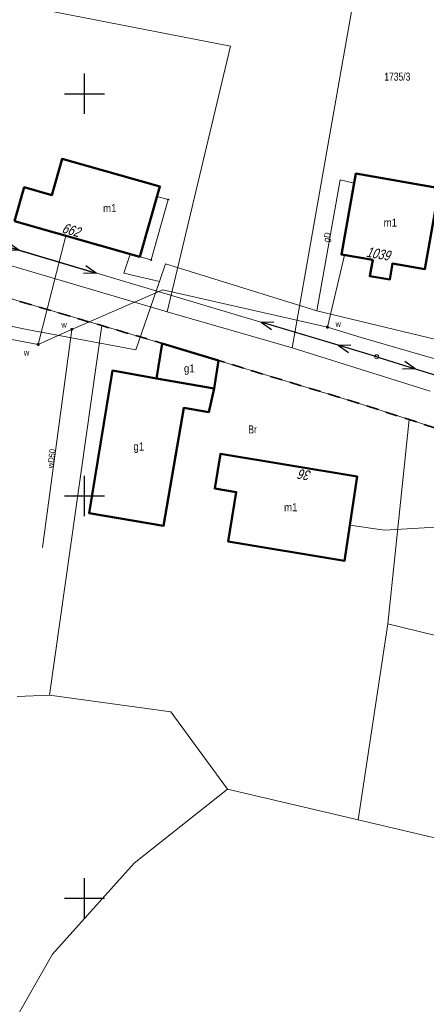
# Model space of a CAD drawing. Header units: metres. Extents: x 7423100 to 7431699, y 5527887 to 5533362.
# Tile 39 of 114: x 7427942 to 7427992, y 5529837 to 5529959. Entities that reach past the tile are written whole.
import ezdxf
from ezdxf.enums import TextEntityAlignment as Align

# ---------------------------------------------------------------- set-up
doc = ezdxf.new("R2010")
doc.units = ezdxf.units.M
doc.header["$MEASUREMENT"] = 0
for name, pattern in [('1.5_1.0', [2.5, 1.5, -1]), ('219-500', [0]), ('suep_nn_500', [0])]:
    doc.linetypes.add(name, pattern=pattern)
doc.layers.get('0').update_dxf_attribs({"color": 2, "linetype": 'CONTINUOUS', "lineweight": 5})
for name, color, linetype in [('203-punkt graniczny', 7, 'CONTINUOUS'), ('210-oznaczenie konturu użytku gruntowego', 7, 'CONTINUOUS'), ('211-numer działki ewidencyjnej', 7, 'CONTINUOUS'), ('216-obręb ewidencyjny', 7, 'CONTINUOUS'), ('217-kontur klasyfikacyjny', 7, 'CONTINUOUS'), ('218-kontur użytku gruntowego', 7, 'CONTINUOUS'), ('219-działka ewidencyjna', 7, 'CONTINUOUS'), ('238-Punkt adresowy budynku', 7, 'CONTINUOUS'), ('312-budynek ewidencyjny', 7, 'CONTINUOUS'), ('312-oznaczenie budynku ewidencyjnego-Atr117', 7, 'CONTINUOUS'), ('inny rodzaj bloku', 7, 'CONTINUOUS'), ('przewód elektroenergetyczny niskiego napięcia', 7, 'CONTINUOUS'), ('przewód gazowy', 7, 'CONTINUOUS'), ('przewód gazowy-Atr1', 7, 'CONTINUOUS'), ('przewód wodociągowy', 7, 'CONTINUOUS'), ('przewód wodociągowy-Atr1', 7, 'CONTINUOUS'), ('Punkt budynku', 7, 'CONTINUOUS'), ('słup przewodów napowietrznych', 7, 'CONTINUOUS'), ('Wstawianie ramki sekcyjnej z opisem', 7, 'CONTINUOUS'), ('zasuwa lub zawór', 7, 'CONTINUOUS'), ('zasuwa lub zawór-Atr17', 7, 'CONTINUOUS')]:
    doc.layers.add(name, color=color, linetype=linetype)
doc.styles.get("Standard").update_dxf_attribs({"font": 'Working1250.shx', "width": 0.75})

# ---------------------------------------------------------------- blocks, each defined once
blk = doc.blocks.new('PUNKTBUD')
at = {"color": 0}
blk.add_circle((0, 0), 0.045, dxfattribs=at)
blk = doc.blocks.new('203')
at = {"linetype": 'Continuous', "lineweight": 0}
h = blk.add_hatch(color=0, dxfattribs=at)
edge = h.paths.add_edge_path()
edge.add_arc((0, 0), 0.045, 0, 360)
blk = doc.blocks.new('SUEP1')
at = {"color": 0, "linetype": 'Continuous'}
for p, q in [((0, 0), (5, 0)), ((5, 0), (3.5, 0.5)), ((5, 0), (3.5, -0.5)), ((5, 0), (15, 0)), ((15, 0), (13.5, 0.5)), ((15, 0), (13.5, -0.5))]:
    blk.add_line(p, q, dxfattribs=at)
blk = doc.blocks.new('US25')
at = {"linetype": 'Continuous', "lineweight": 0}
h = blk.add_hatch(color=0, dxfattribs=at)
edge = h.paths.add_edge_path()
edge.add_arc((0, 0), 0.2, 0, 360)
blk = doc.blocks.new('US15')
at = {"color": 0, "linetype": 'Continuous', "lineweight": 13}
blk.add_circle((0, 0), 0.25, dxfattribs=at)
blk = doc.blocks.new('RAMKA500K')
at = {"color": 0}
for p, q in [((350, 197.5), (350, 202.5)), ((347.5, 200), (352.5, 200)), ((350, 147.5), (350, 152.5)), ((347.5, 150), (352.5, 150)), ((350, 97.5), (350, 102.5)), ((347.5, 100), (352.5, 100))]:
    blk.add_line(p, q, dxfattribs=at)

msp = doc.modelspace()

# ---------------------------------------------------------------- linework, layer by layer
at = {"layer": '216-obręb ewidencyjny', "color": 7, "linetype": '1.5_1.0', "lineweight": 35, "flags": 128}
msp.add_lwpolyline([(7428698.63, 5529226.02), (7428712.28, 5529227.63), (7428723.22, 5529228.92), (7428731.53, 5529229.89), (7428738.87, 5529230.77), (7428779.8, 5529236.92), (7428792.35, 5529229.96), (7428799.3, 5529237.09), (7428805.73, 5529243.68), (7428831.73, 5529252.41), (7428853.03, 5529267.75), (7428856.57, 5529266.64), (7428861.52, 5529263.67), (7428922.54, 5529297.36), (7428922.55, 5529296.86), (7428939.71, 5529300.87), (7428946.63, 5529302.49), (7428955.21, 5529305.74), (7428958.4, 5529305.27), (7428965.49, 5529304.22), (7428991.24, 5529308.29), (7429008.05, 5529312), (7429021.16, 5529315.13), (7429041.57, 5529319.99), (7429075.83, 5529325.57), (7429091.94, 5529328.21), (7429093.39, 5529328.25), (7429118.57, 5529328.08), (7429135.03, 5529327.97), (7429140.11, 5529327.99), (7429150.35, 5529336.09), (7429177.15, 5529357.27), (7429181.86, 5529359.99), (7429215.4, 5529379.31), (7429233.08, 5529389.85), (7429239.85, 5529393.89), (7429246, 5529397.5), (7429245.89, 5529393.79), (7429250.76, 5529393.92), (7429270.5, 5529394.38), (7429279.93, 5529396.94), (7429280.22, 5529401.63), (7429288.94, 5529402.29), (7429300.14, 5529403.16), (7429301.33, 5529403.26), (7429301.41, 5529407.78), (7429321.83, 5529411.11), (7429321.33, 5529409.67), (7429320.46, 5529407.19), (7429319.23, 5529403.69), (7429340.63, 5529403.2), (7429346.27, 5529410.24), (7429348.7, 5529413.29), (7429357.46, 5529424.24), (7429369.36, 5529431.54), (7429425.36, 5529427.06), (7429441.95, 5529415.43), (7429446.48, 5529412.25), (7429459.64, 5529396.06), (7429467.87, 5529385.93), (7429476.57, 5529375.23), (7429483.04, 5529376.1), (7429490.25, 5529377.07), (7429499.15, 5529378.27), (7429501.34, 5529369), (7429500.47, 5529364.46), (7429500.07, 5529359.04), (7429512.41, 5529350.96), (7429542.42, 5529342.66), (7429543.89, 5529342.24), (7429546.8, 5529341.41), (7429565.66, 5529336), (7429577.29, 5529339.73), (7429582.94, 5529341.54), (7429584.07, 5529341.9), (7429600.44, 5529344.44), (7429602.81, 5529344.81), (7429615.55, 5529346.78), (7429619.75, 5529342.76), (7429634.74, 5529343.78), (7429643.05, 5529344.35), (7429647.65, 5529332.16), (7429652.82, 5529318.49), (7429651.87, 5529316.59), (7429650.11, 5529313.06), (7429647.71, 5529308.22), (7429681.04, 5529295.6), (7429695.33, 5529298.59), (7429703.94, 5529300.4), (7429712.14, 5529302.11), (7429740.07, 5529307.97), (7429747.43, 5529308.04), (7429760.84, 5529308.17), (7429766.75, 5529306.03), (7429794.33, 5529296.97), (7429811.1, 5529291.05), (7429816.99, 5529290.04), (7429818.05, 5529289.85), (7429856.28, 5529283.28), (7429891.51, 5529291.96), (7429919.87, 5529291.89), (7429925.18, 5529291.51), (7429932.69, 5529290.97), (7429935.35, 5529286.99), (7429939.2, 5529281.25), (7429951.64, 5529261.57), (7429951.82, 5529266.44), (7429968.14, 5529266.92), (7429981.12, 5529274.24), (7429983.99, 5529282.17), (7429989.53, 5529284.93), (7430013.34, 5529297.91), (7430019.69, 5529296.67), (7430025.18, 5529295.59), (7430042.36, 5529301.29), (7430127.7, 5529279.62), (7430165.23, 5529260.07), (7430175.19, 5529251.79), (7430218.36, 5529201.02), (7430219.98, 5529172.87), (7430228.69, 5529165.24), (7430240.37, 5529162.47), (7430271.1, 5529137.71), (7430303.1, 5529069.27), (7430323.93, 5529014.79), (7430328.06, 5528983.24), (7430345.76, 5528933.73), (7430393.61, 5528889.13), (7430411.48, 5528869.05), (7430457.23, 5528845.81), (7430508.65, 5528818.85), (7430513.51, 5528828.36), (7430508.7, 5528875.96), (7430511.07, 5528884.54), (7430515.88, 5528890.41), (7430527.81, 5528913.81), (7430538.43, 5528953.97), (7430548.81, 5528974.46), (7430559.37, 5528980.68), (7430565.52, 5528981.31), (7430572.78, 5528987.18), (7430577.34, 5528988.04), (7430582.19, 5528994.37), (7430588.54, 5529000.12), (7430589.39, 5529006.85), (7430599.58, 5529008.66), (7430608.5, 5529021.57), (7430617.03, 5529024.51), (7430623.12, 5529030.52), (7430623.35, 5529033.32), (7430623.46, 5529034.41), (7430635.12, 5529030.13), (7430642.89, 5529027.03), (7430652.22, 5529030.54), (7430653.09, 5529032.84), (7430654.29, 5529035.98), (7430663.07, 5529044.08), (7430669.73, 5529039.75), (7430671.98, 5529040.07), (7430677.09, 5529042), (7430678.34, 5529041.88), (7430680.39, 5529041.51), (7430685.72, 5529041.15), (7430692.59, 5529038.17), (7430695.82, 5529048.96), (7430702.59, 5529054.84), (7430712.49, 5529068.38), (7430728.81, 5529081.02), (7430745.96, 5529086.11), (7430772.36, 5529094.83), (7430777.8, 5529096.62), (7430813.94, 5529121.56), (7430815.05, 5529122.32), (7430816.04, 5529123.28), (7430834.14, 5529140.81), (7430851.57, 5529157.69), (7430874.11, 5529178.78), (7430875.41, 5529175.93), (7430888.42, 5529181.56), (7430896.26, 5529185.67), (7430922.51, 5529198.39), (7430961.46, 5529214.8), (7430965.71, 5529217.51), (7430970.24, 5529220.39), (7430985.32, 5529230.02), (7430999.56, 5529239.1), (7431005.44, 5529242.86), (7431024.63, 5529255.1), (7431012.46, 5529273.05), (7431004.95, 5529284.16), (7431001.47, 5529289.46), (7430991.71, 5529303.5), (7430973.38, 5529330.43), (7430972.14, 5529332.51), (7430964.07, 5529345.58), (7430951.9, 5529365.04), (7430943.57, 5529377.79), (7430941.51, 5529380.94), (7430960.32, 5529385.09), (7430998.71, 5529404.18), (7430999.25, 5529404.45), (7431020.4, 5529414.96), (7431023.29, 5529416.4), (7431048.14, 5529435.97), (7431063.59, 5529444.21), (7431078.12, 5529464.3), (7431079.45, 5529466.13), (7431086.33, 5529468.43), (7431091.98, 5529475.17), (7431094.2, 5529478.43), (7431105.98, 5529478.66), (7431119.53, 5529484.82), (7431126.9, 5529491.83), (7431137.17, 5529501.61), (7431144.57, 5529500.69), (7431149.7, 5529504.45), (7431156.19, 5529509.2), (7431167.07, 5529529.35), (7431169.35, 5529533.58), (7431180.27, 5529533.96), (7431185.68, 5529530.78), (7431190.35, 5529531.91), (7431196.39, 5529533.38), (7431197.06, 5529541.35), (7431202.31, 5529542.68), (7431207.4, 5529543.97), (7431214.58, 5529537.5), (7431223.24, 5529541.97), (7431233.17, 5529545.6), (7431236.94, 5529548.69), (7431245.22, 5529555.47), (7431255.14, 5529559.62), (7431262.73, 5529561.87), (7431285.37, 5529568), (7431298.71, 5529571.62), (7431330.95, 5529576.47), (7431345.74, 5529579.29), (7431356.67, 5529579.68), (7431365.9, 5529580.01), (7431378.62, 5529589.51), (7431382.33, 5529592.28), (7431395.83, 5529589.04), (7431404.15, 5529587.76), (7431410.01, 5529594.87), (7431413.09, 5529598.59), (7431424.3, 5529602.76), (7431443.22, 5529609.8), (7431449.12, 5529614.66), (7431454.74, 5529619.29), (7431470.49, 5529624.25), (7431475.43, 5529619.79), (7431483.1, 5529621.68), (7431493.98, 5529631.56), (7431495.6, 5529632.52), (7431503.1, 5529636.96), (7431510.05, 5529645.19), (7431513.01, 5529648.68), (7431519.08, 5529659.18), (7431529.5, 5529665.34), (7431531.2, 5529666.11), (7431542.63, 5529671.24), (7431549.4, 5529664.73), (7431545.03, 5529657.23), (7431552.17, 5529655.47), (7431555.2, 5529660.07), (7431564.23, 5529673.76), (7431570.17, 5529677.39), (7431578.63, 5529678.84), (7431583.31, 5529673.75), (7431593.81, 5529676.41), (7431604.35, 5529684.72), (7431610.06, 5529686.34), (7431614.95, 5529687.73), (7431637.21, 5529676.86), (7431640.61, 5529676.86), (7431650.46, 5529679.93), (7431669.97, 5529673.75), (7431685.51, 5529681.42), (7431699.34, 5529702.09), (7431697.23, 5529702.3), (7431693.44, 5529702.68), (7431682.29, 5529696.07), (7431672.24, 5529697.65), (7431660.49, 5529710.49), (7431649.43, 5529706.73), (7431640.48, 5529716.52), (7431637.01, 5529719.31), (7431632.52, 5529714.71), (7431625.17, 5529713.95), (7431621.62, 5529707.59), (7431619.62, 5529708.29), (7431620.32, 5529712.19), (7431619.17, 5529712.89), (7431614.63, 5529713.79), (7431609.11, 5529714.88), (7431605.52, 5529712.78), (7431600.41, 5529714.67), (7431578.18, 5529711.71), (7431576.65, 5529714.72), (7431573.65, 5529715.36), (7431568.21, 5529710.24), (7431561.87, 5529711.97), (7431555.32, 5529715.82), (7431548.83, 5529726.97), (7431537.23, 5529736.26), (7431535.33, 5529736.97), (7431525.22, 5529736.77), (7431522.85, 5529735.65), (7431522.31, 5529735.4), (7431516.14, 5529732.48), (7431514.92, 5529742.37), (7431504.51, 5529745.33), (7431496.79, 5529751.03), (7431481.13, 5529743.21), (7431469.01, 5529753.83), (7431457.61, 5529752.67), (7431441.31, 5529757.82), (7431428.7, 5529775.85), (7431423.27, 5529783.58), (7431416.58, 5529802.27), (7431412.35, 5529797.61), (7431410.91, 5529798.31), (7431386.32, 5529814.55), (7431378.11, 5529819.98), (7431383.18, 5529836.47), (7431379.27, 5529840.25), (7431374.49, 5529844.88), (7431366.91, 5529849.46), (7431365.47, 5529855.15), (7431357.92, 5529859.99), (7431357.34, 5529860.36), (7431356.11, 5529861.13), (7431342.83, 5529869.7), (7431326.48, 5529880.77), (7431324.26, 5529881.74), (7431311.27, 5529887.39), (7431310.49, 5529888.72), (7431298.8, 5529908.5), (7431287.25, 5529920.82), (7431280.23, 5529931.15), (7431276.67, 5529938.38), (7431272.52, 5529943.93), (7431271.54, 5529945.26), (7431267.04, 5529949.02), (7431263.81, 5529951.73), (7431254.32, 5529968.75), (7431247.38, 5529970.17), (7431244.76, 5529975.25), (7431242.58, 5529977.64), (7431241.71, 5529978.59), (7431235.23, 5529977.9), (7431230.68, 5529975.32), (7431225.87, 5529980.53), (7431223.29, 5529988.99), (7431222.42, 5529991.88), (7431222.35, 5529992.11), (7431221.49, 5529994.89), (7431216.92, 5530001.89), (7431215.36, 5530002.5), (7431214.91, 5530002.67), (7431211.5, 5530003.99), (7431210.16, 5530014.42), (7431205.36, 5530018.12), (7431202.43, 5530026.69), (7431191.99, 5530029.86), (7431191.3, 5530030.07), (7431190.44, 5530030.74), (7431179.54, 5530039.29), (7431179.54, 5530044.32), (7431175.19, 5530048.08), (7431169.43, 5530049.97), (7431168.1, 5530055.02), (7431162.53, 5530062.6), (7431154.9, 5530065.86), (7431163.04, 5530082.95), (7431172.77, 5530091.95), (7431172.29, 5530107.05), (7431173.91, 5530115.41), (7431176.52, 5530127.25), (7431181.71, 5530135.87), (7431181.75, 5530136.44), (7431180.72, 5530150.43), (7431189.63, 5530172.27), (7431193.82, 5530180.01), (7431194.7, 5530181.6), (7431197.89, 5530186.77), (7431206.52, 5530199.03), (7431211.61, 5530231.36), (7431212.03, 5530233.95), (7431214.01, 5530259.4), (7431221.54, 5530292.19), (7431221.96, 5530293.97), (7431224.26, 5530318.51), (7431225, 5530340.82), (7431226.81, 5530355.81), (7431226.97, 5530357.13), (7431226.66, 5530375.18), (7431225.12, 5530388.91), (7431223.84, 5530393.12), (7431224.04, 5530400.57), (7431221.41, 5530455.43), (7431221.58, 5530475.68), (7431221.09, 5530504.02), (7431221.25, 5530551.25), (7431207.35, 5530549.61), (7431194.92, 5530549.19), (7431180.7, 5530545.6), (7431153.61, 5530537.74), (7431141.63, 5530534.28), (7431140.72, 5530534.02), (7431127.46, 5530531.13), (7431117.27, 5530528.9), (7431115.57, 5530528.66), (7431095.91, 5530525.9), (7431090.24, 5530525.11), (7431073.69, 5530520.11), (7431056.05, 5530514.49), (7431037.42, 5530504.35), (7431035.41, 5530503.26), (7430999.16, 5530494.58), (7430979.3, 5530487.83), (7430971.84, 5530483.9), (7430966.64, 5530481.15), (7430960.02, 5530458.83), (7430951.66, 5530447.99), (7430943.55, 5530443.27), (7430926.11, 5530440.67), (7430918.02, 5530439.46), (7430898.13, 5530436.5), (7430892.03, 5530438.61), (7430889.08, 5530439.64), (7430864.99, 5530453.09), (7430854.93, 5530457.47), (7430854.59, 5530457.62), (7430854.42, 5530457.69), (7430852.19, 5530458.68), (7430839.03, 5530454.92), (7430830.29, 5530452.01), (7430820.89, 5530448.87), (7430809.72, 5530445.11), (7430789.08, 5530438.13), (7430779.11, 5530457.79), (7430782.92, 5530477.03), (7430790.31, 5530490.71), (7430792.14, 5530499.59), (7430795.11, 5530505.16), (7430793.63, 5530525.82), (7430793.02, 5530545.02), (7430792.7, 5530555.42), (7430777.7, 5530550.82), (7430744.3, 5530543.74), (7430718.62, 5530537.74), (7430716.98, 5530537.36), (7430708.34, 5530535.34), (7430675.16, 5530527.42), (7430659.25, 5530524.97), (7430658.38, 5530531.08), (7430657.42, 5530535.96), (7430657.13, 5530537.94), (7430649.42, 5530554.75), (7430642.23, 5530565.25), (7430634.9, 5530575.16), (7430625.52, 5530589.84), (7430604.77, 5530620.38), (7430590.11, 5530637.64), (7430569.92, 5530664.77), (7430567.28, 5530668.31), (7430564.52, 5530672.02), (7430554.95, 5530684.89), (7430540.83, 5530705.69), (7430537.18, 5530713.79), (7430533.77, 5530728.33), (7430529.75, 5530758.66), (7430529.29, 5530762.23), (7430527.95, 5530771.08), (7430521.57, 5530813.5), (7430519.54, 5530830.13), (7430518.17, 5530834.83), (7430517.02, 5530838.73), (7430513.55, 5530850.58), (7430501.15, 5530862.16), (7430477.63, 5530885.81), (7430454.89, 5530904.1), (7430448.28, 5530909.04), (7430418.32, 5530928.65), (7430413.74, 5530936.45), (7430409.4, 5530943.92), (7430406.98, 5530947.82), (7430406.03, 5530949.48), (7430404.49, 5530951.51), (7430403.39, 5530953.14), (7430402.61, 5530955.27), (7430405.13, 5530988.3), (7430407.9, 5531011.33), (7430411.85, 5531046.93), (7430412.97, 5531057.57), (7430415.4, 5531080.66), (7430415.64, 5531082.68), (7430420.18, 5531118.67), (7430421.07, 5531129.09), (7430422.77, 5531148.85), (7430424.09, 5531164.26), (7430429.37, 5531225.64), (7430429.37, 5531225.94), (7430429.46, 5531226.99), (7430429.23, 5531247.54), (7430429.02, 5531252.88), (7430426.53, 5531271.25), (7430422.38, 5531290.55), (7430421.57, 5531302.57), (7430418.58, 5531328.69), (7430418.54, 5531328.99), (7430417.49, 5531338.94), (7430416.11, 5531348.57), (7430413.41, 5531368.44), (7430409.02, 5531400.78), (7430408.29, 5531406.63), (7430405.4, 5531431.79), (7430404.08, 5531441.38), (7430400.44, 5531468.15), (7430398.4, 5531483.17), (7430398.25, 5531484.42), (7430397.7, 5531488.81), (7430395.66, 5531499.28), (7430395.19, 5531508.79), (7430392.04, 5531522.47), (7430384.44, 5531555.44), (7430354.95, 5531549.86), (7430327.82, 5531544.72), (7430322.94, 5531503.71), (7430319.76, 5531477.34), (7430319.53, 5531472.14), (7430303.95, 5531444.65), (7430301.55, 5531426.75), (7430300.61, 5531419.76), (7430297.36, 5531386.13), (7430297.09, 5531383.31), (7430294.99, 5531358.94), (7430307.04, 5531342.33), (7430314.25, 5531327.51), (7430316.08, 5531324.28), (7430311.84, 5531316.97), (7430311.75, 5531314.24), (7430312.01, 5531304.12), (7430311.76, 5531278.52), (7430311.81, 5531269.23), (7430311.82, 5531265.94), (7430315.44, 5531248.71), (7430310.21, 5531227.96), (7430306.37, 5531212.75), (7430290.33, 5531189.37), (7430287.8, 5531185.58), (7430278.77, 5531172.07), (7430264.03, 5531158.66), (7430246.69, 5531143.87), (7430237.41, 5531137.21), (7430220.18, 5531119.99), (7430209.87, 5531111.86), (7430205.9, 5531108.72), (7430188, 5531096.21), (7430182.83, 5531092.59), (7430176.93, 5531083.6), (7430158.12, 5531077.63), (7430154.98, 5531076.66), (7430149.41, 5531074.94), (7430115.51, 5531069.58), (7430110.78, 5531069.35), (7430108.74, 5531069.24), (7430098.36, 5531065.73), (7430092.35, 5531067.02), (7430078.77, 5531062.38), (7430072.63, 5531050.97), (7430063.72, 5531048.21), (7430060.08, 5531049.72), (7430053.09, 5531052.64), (7430040.76, 5531047.32), (7430036.85, 5531040.96), (7430010.05, 5531033.63), (7430008.73, 5531032.5), (7429993.68, 5531019.39), (7429978.98, 5531014.14), (7429971.24, 5531014.27), (7429962.79, 5531014.41), (7429961.25, 5531015.04), (7429941.58, 5531023), (7429941.42, 5531028.29), (7429937.05, 5531031.8), (7429915.56, 5531034.47), (7429911.57, 5531034.96), (7429905.65, 5531040.11), (7429899.67, 5531041.09), (7429894.77, 5531038.02), (7429892.1, 5531036.34), (7429860.94, 5531026.93), (7429854.84, 5531020.75), (7429852.38, 5531018.26), (7429839.23, 5531004.91), (7429837.48, 5531004.06), (7429830.71, 5531000.85), (7429819.84, 5530995.63), (7429824.72, 5530988.49), (7429823.12, 5530983.64), (7429815.67, 5530981.05), (7429815.06, 5530972.18), (7429808.39, 5530969.41), (7429806.89, 5530967.68), (7429802.63, 5530967.9), (7429801.87, 5530951.96), (7429796.69, 5530951.68), (7429796.51, 5530948.86), (7429796.39, 5530946.9), (7429793.77, 5530945.12), (7429789.84, 5530945.82), (7429786.42, 5530947.85), (7429783.01, 5530945.1), (7429778.02, 5530946.11), (7429772.02, 5530945.92), (7429766.58, 5530941.89), (7429764.99, 5530936.12), (7429765.51, 5530933.09), (7429759.69, 5530929.88), (7429759.31, 5530925.43), (7429754.4, 5530926.37), (7429751.55, 5530926.49), (7429745.23, 5530926.75), (7429743.79, 5530929.52), (7429738.42, 5530927.94), (7429736.4, 5530923.51), (7429732.16, 5530923.65), (7429728.69, 5530922.65), (7429725.1, 5530924.71), (7429722.7, 5530923.81), (7429720.54, 5530919.72), (7429716.51, 5530916.98), (7429711.17, 5530913.26), (7429707.88, 5530911.85), (7429704.22, 5530911.22), (7429702.7, 5530906.93), (7429696.39, 5530906.34), (7429694.77, 5530905.36), (7429692.65, 5530904.06), (7429690.97, 5530898.25), (7429687.97, 5530890.3), (7429682.61, 5530891.19), (7429680.77, 5530886.35), (7429675.77, 5530880.54), (7429672.21, 5530874.38), (7429667.44, 5530875.87), (7429663.67, 5530871.27), (7429659.44, 5530865.96), (7429653.63, 5530865.16), (7429651.12, 5530868.62), (7429648.07, 5530865.73), (7429632.36, 5530861.61), (7429627.86, 5530861.62), (7429620.49, 5530861.62), (7429604.16, 5530858.74), (7429600.48, 5530852.15), (7429595.29, 5530842.91), (7429591.14, 5530834.49), (7429585.03, 5530831.81), (7429585.04, 5530829.19), (7429585.65, 5530827.59), (7429587.64, 5530822.39), (7429588.26, 5530816), (7429588.49, 5530813.75), (7429592.21, 5530813.79), (7429593.57, 5530812.39), (7429598.98, 5530805.2), (7429599, 5530801.36), (7429600.43, 5530794.73), (7429595.41, 5530794.59), (7429594.59, 5530792.14), (7429591.05, 5530790.03), (7429592.15, 5530785.8), (7429590.87, 5530783.75), (7429584.31, 5530773.12), (7429585.41, 5530769.72), (7429582.49, 5530769), (7429583.86, 5530763.48), (7429588.29, 5530757.16), (7429586.18, 5530752.8), (7429586.9, 5530751.73), (7429585.61, 5530750.34), (7429580.76, 5530751.44), (7429568.84, 5530739.08), (7429566.6, 5530735.58), (7429570.3, 5530731.54), (7429574.9, 5530731.3), (7429578.7, 5530735.35), (7429586.19, 5530731.29), (7429589.85, 5530729.68), (7429592.94, 5530726.52), (7429592.75, 5530722.91), (7429571.31, 5530718.06), (7429572.31, 5530711.78), (7429573.29, 5530705.51), (7429576.09, 5530702.9), (7429574.07, 5530700.7), (7429558.21, 5530697.9), (7429559.51, 5530697.57), (7429564.8, 5530695.63), (7429566.56, 5530690.2), (7429564.29, 5530685.17), (7429566.49, 5530683.12), (7429571.85, 5530676.76), (7429568.95, 5530671.06), (7429564.57, 5530666.38), (7429569.47, 5530664.64), (7429571.78, 5530660.33), (7429566.02, 5530654.63), (7429564.04, 5530648.51), (7429562.1, 5530638.57), (7429559.8, 5530638.02), (7429562.74, 5530632.07), (7429559.74, 5530628.62), (7429556.75, 5530628.62), (7429552.72, 5530628.15), (7429548.99, 5530627.92), (7429553.05, 5530622.5), (7429542.59, 5530616.98), (7429546.45, 5530611.97), (7429551.88, 5530607.8), (7429544.66, 5530601.61), (7429539.46, 5530602.29), (7429535.9, 5530598.81), (7429530.64, 5530597.98), (7429525.66, 5530605.1), (7429516.36, 5530604.51), (7429506.21, 5530589.1), (7429509.04, 5530585.53), (7429517.36, 5530576.56), (7429512.12, 5530560.13), (7429507.89, 5530558.98), (7429503.75, 5530554.25), (7429502.57, 5530552.92), (7429499.65, 5530551.82), (7429500.53, 5530545.63), (7429495.15, 5530536.19), (7429496.56, 5530531.51), (7429494.44, 5530530.21), (7429485.17, 5530524.69), (7429472.57, 5530527.09), (7429464.42, 5530528.64), (7429459.38, 5530516.86), (7429466.39, 5530498.11), (7429454.36, 5530491.27), (7429432.56, 5530478.82), (7429430.07, 5530477.2), (7429428.34, 5530476.08), (7429422.7, 5530472.41), (7429392.98, 5530453.04), (7429390.66, 5530451.54), (7429374.81, 5530441.2), (7429361.34, 5530435.04), (7429341.84, 5530426.11), (7429337.46, 5530432.09), (7429334.89, 5530435.23), (7429332.29, 5530437.4), (7429324.21, 5530445.48), (7429311.59, 5530454.74), (7429300.15, 5530441.03), (7429287.99, 5530426.61), (7429277.51, 5530414.52), (7429256.73, 5530394.58), (7429227.06, 5530366.1), (7429225.55, 5530364.66), (7429224.92, 5530364), (7429198.45, 5530336.67), (7429194.96, 5530333.06), (7429169.94, 5530307.23), (7429121.39, 5530253.08), (7429119.91, 5530251.69), (7429094.9, 5530228.25), (7429089.65, 5530223.33), (7429088.7, 5530222.74), (7429076.65, 5530215.39), (7429039.8, 5530192.95), (7429028.9, 5530186.31), (7429006, 5530172.48), (7428997.06, 5530167.08), (7428978.19, 5530156.38), (7428952.45, 5530141.81), (7428942.33, 5530136.09), (7428926, 5530127.45), (7428899.4, 5530113.37), (7428894.92, 5530111), (7428855.57, 5530092.59), (7428848, 5530089.1), (7428817.55, 5530080.14), (7428805.67, 5530076.71), (7428804.02, 5530076.45), (7428793.34, 5530074.1), (7428778.68, 5530071.29), (7428771.2, 5530069.73), (7428764.43, 5530068.31), (7428754.71, 5530066.47), (7428748.5, 5530065.39), (7428742.41, 5530064.34), (7428723.25, 5530060.39), (7428711.82, 5530055.86), (7428692.91, 5530047.68), (7428689.42, 5530046.17), (7428656.48, 5530032.64), (7428625.9, 5530015.81), (7428622.79, 5530014.1), (7428617.09, 5530008.67), (7428613.06, 5530004.43), (7428603.39, 5530001.83), (7428592.76, 5529999.32), (7428573.62, 5529991.71), (7428571.75, 5529990.89), (7428554.19, 5529983.33), (7428538.96, 5529976.84), (7428530.92, 5529973.27), (7428529.6, 5529973.27), (7428511.03, 5529964.41), (7428489.28, 5529955.13), (7428488.16, 5529954.66), (7428463.53, 5529944.57), (7428460.04, 5529943.23), (7428448.5, 5529938.76), (7428431.13, 5529930.59), (7428427.46, 5529928.86), (7428411.61, 5529922.42), (7428395.25, 5529912.96), (7428381.19, 5529904.71), (7428370.49, 5529898.26), (7428354.34, 5529890.79), (7428348.41, 5529888.06), (7428345.63, 5529886.77), (7428342.48, 5529885.31), (7428338.88, 5529883.63), (7428334.9, 5529882.26), (7428326.58, 5529879.36), (7428308.44, 5529873.05), (7428304.42, 5529871.92), (7428282.76, 5529865.86), (7428264.69, 5529860.79), (7428255.21, 5529859.3), (7428218.35, 5529857.22), (7428195.55, 5529860.05), (7428185.65, 5529861.28), (7428167.94, 5529863.52), (7428167.04, 5529863.63), (7428166.71, 5529863.69), (7428144.71, 5529867.9), (7428144.36, 5529867.97), (7428110.4, 5529874.14), (7428094.54, 5529877.02), (7428080.34, 5529881.29), (7428039.7, 5529893.41), (7428027.59, 5529897.35), (7427990.35, 5529909.49), (7427983.75, 5529911.62), (7427966.65, 5529916.84), (7427959.66, 5529918.97), (7427952.14, 5529921.17), (7427918.95, 5529930.95), (7427915.42, 5529931.98), (7427885.43, 5529939.11), (7427871.37, 5529942.88), (7427847.78, 5529948.1), (7427842.43, 5529949.56), (7427814.77, 5529957.12), (7427795.47, 5529962.78), (7427772.73, 5529969.44), (7427746.31, 5529974.07), (7427718.67, 5529978.75), (7427712.3, 5529979.85), (7427700.15, 5529981.84), (7427663.75, 5529987.55), (7427646.69, 5529990.02), (7427621.99, 5529993.2), (7427615.43, 5529990.46), (7427614.48, 5529989.55), (7427610.84, 5529986.05), (7427608.93, 5529983.88), (7427600.85, 5529971.79), (7427598.13, 5529967.73), (7427594.22, 5529962.01), (7427587.92, 5529952.71), (7427578.99, 5529942.78), (7427560.42, 5529927.99), (7427547.03, 5529916.47), (7427540.5, 5529909.65), (7427535.11, 5529902.79), (7427530.78, 5529897.31), (7427522.68, 5529886.79), (7427517.46, 5529880.05), (7427506.64, 5529867.01), (7427497.57, 5529853.79), (7427493.18, 5529848.85), (7427466.7, 5529831.09), (7427432.51, 5529809.7), (7427421.36, 5529802.73), (7427407.84, 5529794.27), (7427404.8, 5529792.85), (7427375.05, 5529777.45), (7427344.35, 5529761.6), (7427342.84, 5529760.82), (7427339.94, 5529759.48), (7427325.49, 5529752.77), (7427304.62, 5529743.22), (7427289.14, 5529735.07), (7427273.67, 5529727.31), (7427272.32, 5529726.64), (7427269.55, 5529725.25), (7427255.86, 5529720.48), (7427223.23, 5529709.84), (7427221.11, 5529708.36), (7427206.87, 5529702.83), (7427207.09, 5529698.28), (7427192.9, 5529685.7), (7427191.82, 5529683.29), (7427193.23, 5529680.92), (7427203.7, 5529674.1), (7427205.15, 5529670.18), (7427216.16, 5529658.03), (7427234.85, 5529639.43), (7427239.14, 5529635.73), (7427255.99, 5529621.23), (7427265.15, 5529613.03), (7427267.09, 5529606.86), (7427267.21, 5529606.49), (7427281.51, 5529594.5), (7427287.9, 5529589.13), (7427295.1, 5529582.16), (7427300.76, 5529579.77), (7427308.01, 5529576.71), (7427307.12, 5529575.21), (7427307.65, 5529564.53), (7427311.25, 5529559.77), (7427317.45, 5529559.07), (7427322.81, 5529557.08), (7427332.26, 5529550.07), (7427336.52, 5529546.91), (7427339.14, 5529543.92), (7427347.42, 5529545.23), (7427353.18, 5529548.98), (7427370.45, 5529546.35), (7427373.13, 5529544.48), (7427382.66, 5529537.84), (7427387.79, 5529540.64), (7427393.61, 5529545.82), (7427399.08, 5529548.35), (7427402.29, 5529547.23), (7427405.44, 5529538.83), (7427409.74, 5529536.75), (7427416.38, 5529539.32), (7427421.64, 5529536.91), (7427422.34, 5529536.59), (7427422, 5529527.22), (7427424.13, 5529523.03), (7427431.65, 5529523.01), (7427433.88, 5529525.03), (7427439.21, 5529520.91), (7427449.74, 5529525.5), (7427457.76, 5529529.33), (7427460.46, 5529526.76), (7427464.26, 5529523.12), (7427465.63, 5529518.55), (7427469.83, 5529514.76), (7427471.91, 5529512.86), (7427475.34, 5529509.74), (7427479.52, 5529502.33), (7427480.47, 5529500.63), (7427489.55, 5529495.63), (7427492.96, 5529495.34), (7427496.72, 5529495.04), (7427503.76, 5529481), (7427512.19, 5529477.41), (7427517.42, 5529475.18), (7427525.41, 5529467.72), (7427536.05, 5529462.78), (7427544.8, 5529458.72), (7427554.78, 5529450.52), (7427554.14, 5529444.53), (7427561.24, 5529441.79), (7427562.15, 5529440.35), (7427566.58, 5529433.32), (7427573.68, 5529429.71), (7427577.22, 5529426.85), (7427580.52, 5529427.35), (7427584.76, 5529427.82), (7427600.7, 5529427.39), (7427608.68, 5529421.55), (7427621.23, 5529402.28), (7427625.64, 5529391.4), (7427627.08, 5529387.77), (7427632.94, 5529380.19), (7427637.65, 5529374.01), (7427647.3, 5529370.18), (7427652.9, 5529363.46), (7427670.82, 5529354.77), (7427673.59, 5529355.04), (7427688.05, 5529356.45), (7427735.47, 5529343), (7427765.16, 5529335.38), (7427790.91, 5529328.49), (7427807.55, 5529324.04), (7427811.73, 5529323.01), (7427813.33, 5529322.62), (7427867.87, 5529309.2), (7427886.09, 5529303.44), (7427892.63, 5529301.47), (7427897.86, 5529299.89), (7427914.31, 5529297.72), (7427917.55, 5529297.3), (7427924.35, 5529296.4), (7427941.96, 5529291.7), (7427947.95, 5529290.1), (7427964.07, 5529285.72), (7427969.63, 5529284.34), (7427982.42, 5529281.08), (7427993.8, 5529277.1), (7428027.15, 5529269.72), (7428029.21, 5529269.27), (7428036.43, 5529267.66), (7428061.23, 5529262.14), (7428068.28, 5529260.56), (7428088.7, 5529255.69), (7428089.54, 5529255.49), (7428110.95, 5529248.11), (7428141.55, 5529233.29), (7428143.35, 5529232.42), (7428161.04, 5529226), (7428179.65, 5529219.24), (7428185.87, 5529218.22), (7428197.87, 5529216.24), (7428226.61, 5529215.24), (7428237.94, 5529214.84), (7428264.28, 5529214.14), (7428282.6, 5529211.54), (7428299.64, 5529209.36), (7428316.57, 5529207.98), (7428335.51, 5529206.44), (7428340, 5529205.8), (7428356.82, 5529203.52), (7428360.32, 5529203), (7428377.26, 5529200.45), (7428407.8, 5529197.92), (7428408.22, 5529197.88), (7428426.76, 5529196.8), (7428451.78, 5529196.8), (7428453.81, 5529196.8), (7428455.87, 5529196.8), (7428459.74, 5529196.76), (7428478.39, 5529197.72), (7428510.45, 5529199.37), (7428521.47, 5529197.88), (7428529.38, 5529195.8), (7428546.79, 5529202.52), (7428567.7, 5529207.31), (7428581.9, 5529208.5), (7428584.01, 5529208.75), (7428587.44, 5529209.14), (7428602.33, 5529210.84), (7428611.81, 5529211.93), (7428614.67, 5529214.69), (7428617.16, 5529213.72), (7428640.9, 5529204.19), (7428651.22, 5529200.44), (7428654.5, 5529204.09), (7428665.85, 5529204.74), (7428678.15, 5529213.86), (7428694.63, 5529224.31), (7428694.55, 5529225.54)], close=True, dxfattribs=at)
at = {"layer": '217-kontur klasyfikacyjny', "color": 92, "linetype": 'Continuous', "lineweight": 18, "flags": 128}
for points in [[(7427952.14, 5529921.17), (7427918.95, 5529930.95)], [(7427930.67, 5529931.64), (7427960.29, 5529922.88)], [(7427960.29, 5529922.88), (7427975.82, 5529918.4)], [(7427959.66, 5529918.97), (7427952.14, 5529921.17)], [(7427966.65, 5529916.84), (7427959.66, 5529918.97)], [(7427975.82, 5529918.4), (7427992.94, 5529913.03)], [(7427983.75, 5529911.62), (7427966.65, 5529916.84)], [(7427990.35, 5529909.49), (7427983.75, 5529911.62)], [(7427987.71, 5529884.12), (7427990.35, 5529909.49)], [(7427990.35, 5529909.49), (7427987.71, 5529884.12)], [(7428027.59, 5529897.35), (7427990.35, 5529909.49)], [(7427984.01, 5529859.76), (7427987.71, 5529884.12)], [(7427987.71, 5529884.12), (7427984.01, 5529859.76)], [(7427956.18, 5529854.38), (7427967.76, 5529863.57)], [(7427967.76, 5529863.57), (7427956.18, 5529854.38)], [(7427967.76, 5529863.57), (7427984.01, 5529859.76)], [(7427984.01, 5529859.76), (7427967.76, 5529863.57)], [(7427946.01, 5529843.07), (7427956.18, 5529854.38)], [(7427956.18, 5529854.38), (7427946.01, 5529843.07)], [(7427933.64, 5529821.39), (7427946.01, 5529843.07)], [(7427946.01, 5529843.07), (7427933.64, 5529821.39)]]:
    msp.add_lwpolyline(points, dxfattribs=at)
at = {"layer": '218-kontur użytku gruntowego', "color": 3, "linetype": 'Continuous', "lineweight": 18, "flags": 128}
for points in [[(7427968.13, 5529955.89), (7427936.17, 5529962.16)], [(7427936.17, 5529962.16), (7427968.13, 5529955.89)], [(7427960.29, 5529922.88), (7427968.13, 5529955.89)], [(7427968.13, 5529955.89), (7427960.29, 5529922.88)], [(7427918.95, 5529930.95), (7427952.14, 5529921.17)], [(7427952.14, 5529921.17), (7427918.95, 5529930.95)], [(7427930.67, 5529931.64), (7427960.29, 5529922.88)], [(7427960.29, 5529922.88), (7427930.67, 5529931.64)], [(7427975.82, 5529918.4), (7427960.29, 5529922.88)], [(7427960.29, 5529922.88), (7427975.82, 5529918.4)], [(7427952.14, 5529921.17), (7427945.67, 5529875.26)], [(7427945.67, 5529875.26), (7427952.14, 5529921.17)], [(7427959.66, 5529918.97), (7427952.14, 5529921.17)], [(7427952.14, 5529921.17), (7427959.66, 5529918.97)], [(7427966.65, 5529916.84), (7427959.66, 5529918.97)], [(7427959.66, 5529918.97), (7427966.65, 5529916.84)], [(7427992.94, 5529913.03), (7427975.82, 5529918.4)], [(7427975.82, 5529918.4), (7427992.94, 5529913.03)], [(7427983.75, 5529911.62), (7427966.65, 5529916.84)], [(7427966.65, 5529916.84), (7427983.75, 5529911.62)], [(7427990.35, 5529909.49), (7427983.75, 5529911.62)], [(7427983.75, 5529911.62), (7427990.35, 5529909.49)], [(7428027.59, 5529897.35), (7427990.35, 5529909.49)], [(7427990.35, 5529909.49), (7428027.59, 5529897.35)], [(7427984.01, 5529859.76), (7427987.71, 5529884.12)], [(7427987.71, 5529884.12), (7427984.01, 5529859.76)], [(7427987.71, 5529884.12), (7428023.89, 5529875.26)], [(7428023.89, 5529875.26), (7427987.71, 5529884.12)], [(7427945.67, 5529875.26), (7427960.72, 5529873.17)], [(7427960.72, 5529873.17), (7427945.67, 5529875.26)], [(7427960.72, 5529873.17), (7427967.76, 5529863.57)], [(7427967.76, 5529863.57), (7427960.72, 5529873.17)], [(7427967.76, 5529863.57), (7427984.01, 5529859.76)], [(7427984.01, 5529859.76), (7427967.76, 5529863.57)]]:
    msp.add_lwpolyline(points, dxfattribs=at)
at = {"layer": '219-działka ewidencyjna', "color": 7, "linetype": '219-500', "lineweight": 18, "flags": 128}
for points in [[(7427987.39, 5529984.17), (7427981.36, 5529949.88)], [(7427975.82, 5529918.4), (7427981.36, 5529949.88)], [(7427918.95, 5529930.95), (7427952.14, 5529921.17)], [(7427960.29, 5529922.88), (7427930.67, 5529931.64)], [(7427960.29, 5529922.88), (7427975.82, 5529918.4)], [(7427952.14, 5529921.17), (7427945.67, 5529875.26)], [(7427952.14, 5529921.17), (7427959.66, 5529918.97)], [(7427966.65, 5529916.84), (7427959.66, 5529918.97)], [(7427975.82, 5529918.4), (7427992.94, 5529913.03)], [(7427966.65, 5529916.84), (7427983.75, 5529911.62)], [(7427983.75, 5529911.62), (7427990.35, 5529909.49)], [(7427990.35, 5529909.49), (7428027.59, 5529897.35)], [(7427941.64, 5529875.08), (7427945.67, 5529875.26)], [(7427945.67, 5529875.26), (7427960.72, 5529873.17)], [(7427960.72, 5529873.17), (7427967.76, 5529863.57)], [(7427967.76, 5529863.57), (7427956.18, 5529854.38)], [(7427967.76, 5529863.57), (7427984.01, 5529859.76)], [(7427984.01, 5529859.76), (7428019.87, 5529851.28)], [(7427956.18, 5529854.38), (7427946.01, 5529843.07)], [(7427946.01, 5529843.07), (7427933.64, 5529821.39)]]:
    msp.add_lwpolyline(points, dxfattribs=at)
at = {"layer": '312-budynek ewidencyjny', "color": 7, "linetype": 'Continuous', "lineweight": 50, "flags": 128}
for points in [[(7427945.93, 5529937.39), (7427947.21, 5529941.91)], [(7427947.21, 5529941.91), (7427959.36, 5529938.47)], [(7427981.95, 5529930.01), (7427983.71, 5529940.06)], [(7427983.71, 5529940.06), (7427994.06, 5529938.24)], [(7427941.32, 5529934.14), (7427942.52, 5529938.36)], [(7427942.52, 5529938.36), (7427945.93, 5529937.39)], [(7427959.36, 5529938.47), (7427956.88, 5529929.73)], [(7427994.06, 5529938.24), (7427992.3, 5529928.2)], [(7427956.88, 5529929.73), (7427941.32, 5529934.14)], [(7427985.82, 5529929.34), (7427981.95, 5529930.01)], [(7427985.47, 5529927.33), (7427985.82, 5529929.34)], [(7427988.28, 5529928.9), (7427987.93, 5529926.89)], [(7427992.3, 5529928.2), (7427988.28, 5529928.9)], [(7427987.93, 5529926.89), (7427985.47, 5529927.33)], [(7427958.95, 5529914.61), (7427959.66, 5529918.97)], [(7427959.66, 5529918.97), (7427966.65, 5529916.84)], [(7427966.65, 5529916.84), (7427966.1, 5529913.36)], [(7427950.57, 5529897.88), (7427953.47, 5529915.58)], [(7427953.47, 5529915.58), (7427958.95, 5529914.61)], [(7427958.95, 5529914.61), (7427966.1, 5529913.36)], [(7427966.1, 5529913.36), (7427958.95, 5529914.61)], [(7427966.1, 5529913.36), (7427965.47, 5529910.43)], [(7427962.34, 5529910.96), (7427959.84, 5529896.3)], [(7427965.47, 5529910.43), (7427962.34, 5529910.96)], [(7427966.19, 5529900.94), (7427966.9, 5529905.25)], [(7427966.9, 5529905.25), (7427983.88, 5529902.43)], [(7427983.88, 5529902.43), (7427982.31, 5529891.94)], [(7427968.87, 5529900.49), (7427966.19, 5529900.94)], [(7427967.84, 5529894.36), (7427968.87, 5529900.49)], [(7427959.84, 5529896.3), (7427950.57, 5529897.88)], [(7427982.31, 5529891.94), (7427967.84, 5529894.36)]]:
    msp.add_lwpolyline(points, dxfattribs=at)
at = {"layer": 'inny rodzaj bloku', "color": 7, "linetype": 'Continuous', "lineweight": 18, "flags": 128}
msp.add_lwpolyline([(7427959.01, 5529937.24), (7427960.41, 5529936.84), (7427958.28, 5529929.33), (7427956.88, 5529929.73)], close=True, dxfattribs=at)
at = {"layer": 'przewód elektroenergetyczny niskiego napięcia', "color": 1, "linetype": 'suep_nn_500', "lineweight": 18, "flags": 128}
for points in [[(7427937.07, 5529931.99), (7427986.32, 5529917.3)], [(7427986.32, 5529917.3), (7428032.41, 5529902.85)]]:
    msp.add_lwpolyline(points, dxfattribs=at)
at = {"layer": 'przewód gazowy', "color": 52, "linetype": 'Continuous', "lineweight": 18, "flags": 128}
for points in [[(7427862.53, 5529942.32), (7427875.27, 5529934.22), (7427882.24, 5529933.18), (7427903.37, 5529928.77), (7427913.92, 5529926.78), (7427928.53, 5529923.67), (7427942.82, 5529920.71), (7427956.38, 5529918.16), (7427959.34, 5529926.66), (7427960.06, 5529928.84), (7427978.88, 5529922.99), (7427994.9, 5529919.17), (7428004.69, 5529915.57), (7428030.78, 5529905.81), (7428028.78, 5529898.98), (7428027.99, 5529891.36)], [(7427983.5, 5529938.87), (7427981.78, 5529939.31), (7427978.88, 5529922.99)], [(7427959.34, 5529926.66), (7427954.87, 5529927.7), (7427955.67, 5529930.07)], [(7428019.4, 5529893.36), (7428004.22, 5529896.76), (7427987.28, 5529895.75), (7427982.97, 5529896.37)]]:
    msp.add_lwpolyline(points, dxfattribs=at)
at = {"layer": 'przewód wodociągowy', "color": 5, "linetype": 'Continuous', "lineweight": 18, "flags": 128}
for points in [[(7427944.26, 5529918.84), (7427947.69, 5529932.34)], [(7427980.19, 5529920.97), (7427982.32, 5529929.94)], [(7427933.32, 5529920.91), (7427944.26, 5529918.84), (7427947.94, 5529920.5), (7427959.73, 5529925.61), (7427980.19, 5529920.97), (7427984.37, 5529919.68), (7427996.41, 5529916.2), (7428011.59, 5529911.31), (7428023.14, 5529907.63), (7428033.12, 5529904.66), (7428032.12, 5529901.64), (7428030.24, 5529896.02), (7428030.53, 5529893.14), (7428032.15, 5529892.67)], [(7427948.43, 5529920.71), (7427944.77, 5529893.6)]]:
    msp.add_lwpolyline(points, dxfattribs=at)

# ---------------------------------------------------------------- block references
at = {"layer": '203-punkt graniczny', "color": 7, "linetype": 'Continuous', "lineweight": 18}
for p in [(7427981.36, 5529949.88), (7427960.29, 5529922.88), (7427952.14, 5529921.17), (7427959.66, 5529918.97), (7427975.82, 5529918.4), (7427966.65, 5529916.84), (7427983.75, 5529911.62), (7427990.35, 5529909.49), (7427945.67, 5529875.26), (7427960.72, 5529873.17), (7427967.76, 5529863.57), (7427984.01, 5529859.76), (7427956.18, 5529854.38), (7427946.01, 5529843.07)]:
    msp.add_blockref('203', p, dxfattribs=at)
at = {"layer": 'przewód elektroenergetyczny niskiego napięcia', "color": 1, "linetype": 'Continuous', "lineweight": 18}
for p, rotation in [((7427937.07, 5529931.99), 343.392), ((7427986.32, 5529917.3), 163.392), ((7427986.32, 5529917.3), 342.5930000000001)]:
    msp.add_blockref('SUEP1', p, dxfattribs=dict(at, rotation=rotation))
at = {"layer": 'Punkt budynku', "color": 5, "linetype": 'Continuous', "lineweight": 18}
for p in [(7427947.21, 5529941.91), (7427983.71, 5529940.06), (7427942.52, 5529938.36), (7427959.36, 5529938.47), (7427945.93, 5529937.39), (7427959.01, 5529937.24), (7427960.41, 5529936.84), (7427956.88, 5529929.73), (7427981.95, 5529930.01), (7427958.28, 5529929.33), (7427985.82, 5529929.34), (7427988.28, 5529928.9), (7427985.47, 5529927.33), (7427992.3, 5529928.2), (7427987.93, 5529926.89), (7427959.66, 5529918.97), (7427966.65, 5529916.84), (7427953.47, 5529915.58), (7427958.95, 5529914.61), (7427966.1, 5529913.36), (7427962.34, 5529910.96), (7427965.47, 5529910.43), (7427966.9, 5529905.25), (7427983.88, 5529902.43), (7427966.19, 5529900.94), (7427968.87, 5529900.49), (7427950.57, 5529897.88), (7427959.84, 5529896.3), (7427967.84, 5529894.36), (7427982.31, 5529891.94)]:
    msp.add_blockref('PUNKTBUD', p, dxfattribs=at)
at = {"layer": 'słup przewodów napowietrznych', "color": 7, "linetype": 'Continuous', "lineweight": 18}
msp.add_blockref('US15', (7427986.32, 5529917.3), dxfattribs=at)
at = {"layer": 'Wstawianie ramki sekcyjnej z opisem', "color": 7, "linetype": 'Continuous', "lineweight": 13}
msp.add_blockref('RAMKA500K', (7427600, 5529750), dxfattribs=at)
at = {"layer": 'zasuwa lub zawór', "color": 5, "linetype": 'Continuous', "lineweight": 18}
for p, rotation in [((7427948.43, 5529920.71), 23.392), ((7427980.19, 5529920.97), 342.81), ((7427944.26, 5529918.84), 24.28)]:
    msp.add_blockref('US25', p, dxfattribs=dict(at, rotation=rotation))

# ---------------------------------------------------------------- texts
at = {"layer": '210-oznaczenie konturu użytku gruntowego', "color": 3, "linetype": 'Continuous', "lineweight": 18, "width": 0.79}
msp.add_text('Br', height=1, dxfattribs=at).set_placement((7427970.36, 5529907.77))
at = {"layer": '211-numer działki ewidencyjnej', "color": 7, "linetype": 'Continuous', "lineweight": 18, "width": 0.79}
msp.add_text('1735/3', height=1, dxfattribs=at).set_placement((7427987.26, 5529951.62))
at = {"layer": '238-Punkt adresowy budynku', "color": 7, "linetype": 'Continuous', "lineweight": 25, "oblique": 15, "width": 0.79}
for s, rotation, p in [('662', 344.073, (7427947.11, 5529932.76)), ('1039', 350.014, (7427984.94, 5529929.75)), ('36', 170.484, (7427978.26, 5529903.1))]:
    msp.add_text(s, height=1.25, rotation=rotation, dxfattribs=at).set_placement(p)
at = {"layer": '312-oznaczenie budynku ewidencyjnego-Atr117', "color": 7, "width": 0.9}
for s, p in [('m1', (7427953.14, 5529935.78)), ('g1', (7427963.03, 5529915.86)), ('g1', (7427956.75, 5529906.15)), ('m1', (7427975.63, 5529898.6))]:
    msp.add_text(s, height=1, dxfattribs=at).set_placement(p, align=Align.MIDDLE_CENTER)
msp.add_text('m1', height=1, dxfattribs=at).set_placement((7427988.01, 5529933.48), align=Align.CENTER)
at = {"layer": 'przewód gazowy-Atr1', "color": 40, "width": 0.9}
msp.add_text('gD', height=0.75, rotation=79.856, dxfattribs=at).set_placement((7427980.39, 5529931.51))
at = {"layer": 'przewód wodociągowy-Atr1', "color": 5, "width": 0.9}
msp.add_text('wD50', height=0.75, rotation=82.246, dxfattribs=at).set_placement((7427946.1, 5529903.42))
at = {"layer": 'zasuwa lub zawór-Atr17', "color": 5, "width": 0.9}
for p in [(7427947.13, 5529920.92), (7427981.2, 5529921.01), (7427942.47, 5529917.45)]:
    msp.add_text('w', height=0.75, dxfattribs=at).set_placement(p)

doc.saveas('drawing.dxf')
